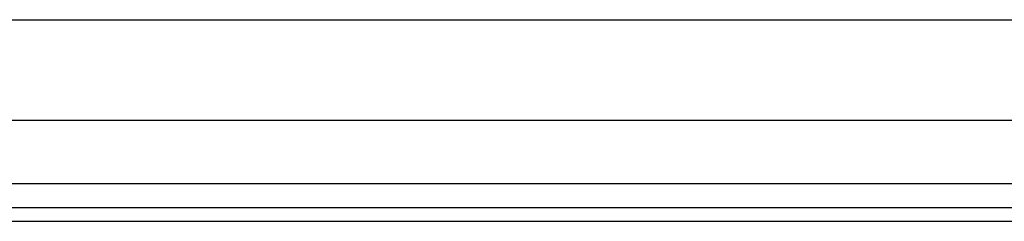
# Model space of a CAD drawing. Header units: inches. Extents: x 4.1 to 95.3, y 5.8 to 50.1.
# Tile 18 of 76: x 16.329 to 20.171, y 18.369 to 19.156. Entities that reach past the tile are written whole.
import ezdxf

# ---------------------------------------------------------------- set-up
doc = ezdxf.new("R2010")
doc.units = ezdxf.units.IN
doc.header["$MEASUREMENT"] = 0
doc.layers.add('Visible Edges(ANSI)', color=7, linetype='Continuous', lineweight=25)
doc.layers.add('Visible Tangent Edges(ANSI)', color=7, linetype='Continuous', lineweight=25)

msp = doc.modelspace()

# ---------------------------------------------------------------- linework, layer by layer
at = {"layer": 'Visible Edges(ANSI)'}
for p, q in [((4.9372, 19.1561), (23.0814, 19.1561)), ((23.0814, 18.7624), (4.9372, 18.7624)), ((23.8325, 18.4217), (4.2065, 18.4217)), ((4.2065, 18.3687), (23.8325, 18.3687))]:
    msp.add_line(p, q, dxfattribs=at)
at = {"layer": 'Visible Tangent Edges(ANSI)'}
msp.add_line((23.8325, 18.5147), (4.2065, 18.5147), dxfattribs=at)

doc.saveas('drawing.dxf')
